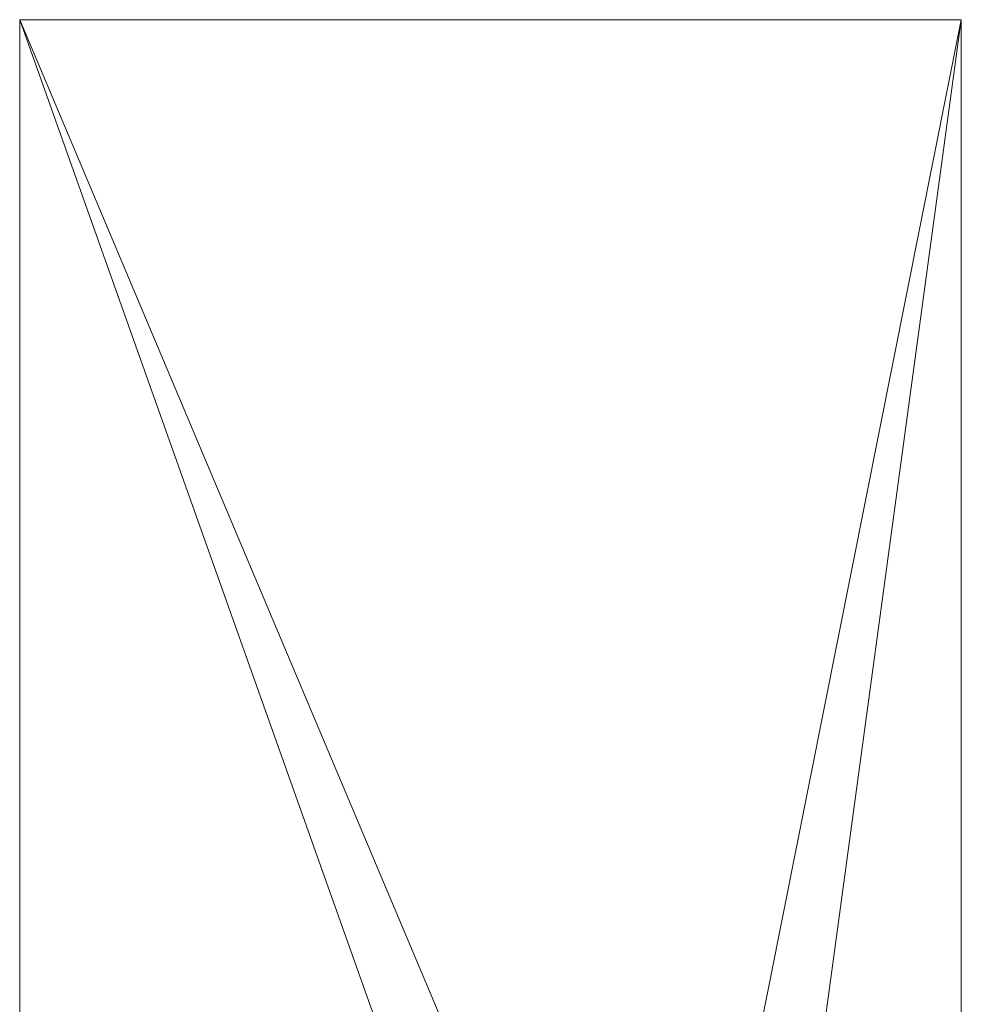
# Model space of a CAD drawing. Header units: millimetres. Extents: x -567 to 310, y -616 to 1219.
# Tile 41 of 41: x -567 to 310, y 302 to 1219. Entities that reach past the tile are written whole.
import ezdxf

# ---------------------------------------------------------------- set-up
doc = ezdxf.new("R2010")
doc.units = ezdxf.units.MM
doc.layers.add('P-SANR-FIXT', color=6, linetype='Continuous')

msp = doc.modelspace()

# ---------------------------------------------------------------- meshes
at = {"layer": 'P-SANR-FIXT', "lineweight": 9}
mesh = msp.add_polyface(dxfattribs=at)
corners = [(309.9, 1219.2, -0.49), (-567, 1219.2, -0.49), (-567, -615.94, -0.49), (309.9, -615.94, -0.49), (-150.5, -47.5, -0.49), (-150.5, 47.5, -0.49), (-80, 47.5, -0.49), (-80, 64, -0.49), (80, 64, -0.49), (80, 47.5, -0.49), (98, 47.5, -0.49), (150.5, 47.5, -0.49), (150.5, -47.5, -0.49), (98, -47.5, -0.49), (80, -47.5, -0.49), (80, -64, -0.49), (52.5, -64, -0.49), (52.5, -173, -0.49), (-52.5, -173, -0.49), (-52.5, -64, -0.49), (-80, -64, -0.49), (-80, -47.5, -0.49)]
mesh.append_faces([[corners[k] for k in face] for face in [(15, 12, 13, 14), (17, 15, 16)]], dxfattribs={"vtx0": -1})
mesh.append_faces([[corners[k] for k in face] for face in [(11, 0, 8)]], dxfattribs={"vtx0": -1, "vtx1": -1, "vtx2": -1})
mesh.append_faces([[corners[k] for k in face] for face in [(17, 3, 12, 15), (4, 2, 18, 20)]], dxfattribs={"vtx0": -1, "vtx1": -1, "vtx2": -1, "vtx3": -1})
mesh.append_faces([[corners[k] for k in face] for face in [(3, 17, 18, 2), (2, 4, 5, 1)]], dxfattribs={"vtx0": -1, "vtx2": -1})
mesh.append_faces([[corners[k] for k in face] for face in [(21, 4, 20)]], dxfattribs={"vtx1": -1})
mesh.append_faces([[corners[k] for k in face] for face in [(3, 0, 11, 12), (7, 8, 0, 1)]], dxfattribs={"vtx1": -1, "vtx3": -1})
mesh.append_faces([[corners[k] for k in face] for face in [(18, 19, 20)]], dxfattribs={"vtx2": -1})
mesh.append_faces([[corners[k] for k in face] for face in [(5, 6, 7, 1)]], dxfattribs={"vtx2": -1, "vtx3": -1})
mesh.append_faces([[corners[k] for k in face] for face in [(8, 9, 10, 11)]], dxfattribs={"vtx3": -1})
mesh = msp.add_polyface(dxfattribs=at)
corners = [(309.9, 1219.2, -118.07), (309.9, -615.94, -118.07), (-567, -615.94, -118.07), (-567, 1219.2, -118.07)]
mesh.append_faces([[corners[k] for k in face] for face in [(0, 1, 2, 3)]])
mesh = msp.add_polyface(dxfattribs=at)
corners = [(309.9, 1219.2, -0.49), (309.9, 1219.2, -118.07), (-567, 1219.2, -118.07), (-567, 1219.2, -0.49)]
mesh.append_faces([[corners[k] for k in face] for face in [(0, 1, 2, 3)]])
mesh = msp.add_polyface(dxfattribs=at)
corners = [(-567, 1219.2, -0.49), (-567, 1219.2, -118.07), (-567, -615.94, -118.07), (-567, -615.94, -0.49)]
mesh.append_faces([[corners[k] for k in face] for face in [(0, 1, 2, 3)]])
mesh = msp.add_polyface(dxfattribs=at)
corners = [(309.9, -615.94, -0.49), (309.9, -615.94, -118.07), (309.9, 1219.2, -118.07), (309.9, 1219.2, -0.49)]
mesh.append_faces([[corners[k] for k in face] for face in [(0, 1, 2, 3)]])

doc.saveas('drawing.dxf')
